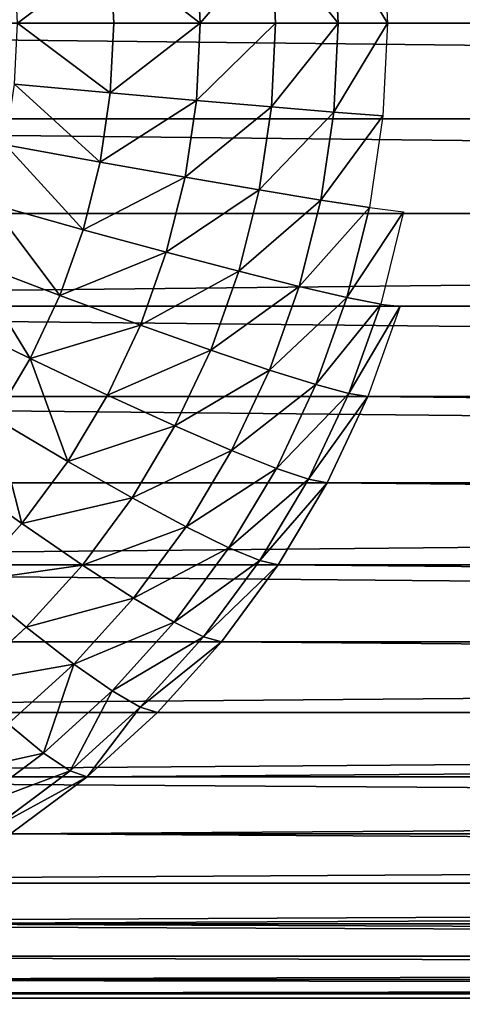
# Model space of a CAD drawing. Extents: x 34 to 1129, y -19 to 489.
# Tile 13 of 237: x 77.55 to 83.44, y 221.65 to 234.78. Entities that reach past the tile are written whole.
import ezdxf

# ---------------------------------------------------------------- set-up
doc = ezdxf.new("R2010")
doc.units = 0
doc.layers.get('0').update_dxf_attribs({"color": 13, "linetype": 'CONTINUOUS'})

# ---------------------------------------------------------------- blocks, each defined once
blk = doc.blocks.new('GROUP_6')
for p, q in [((25.027, 14.185, 7.408), (25.085, 13, 7.408)), ((24.336, 14.116, 6), (24.39, 13, 6)), ((22.435, 13.929, 3.515), (22.481, 13, 3.515)), ((23.467, 14.031, 4.695), (23.517, 13, 4.695)), ((0, 13, 12), (0, 13, 1118)), ((22.481, 13, 3.515), (21.299, 13, 2.48)), ((22.481, 13, 3.515), (22.435, 12.071, 3.515)), ((23.517, 13, 4.695), (22.481, 13, 3.515)), ((23.517, 13, 4.695), (23.467, 11.969, 4.695)), ((24.39, 13, 6), (23.517, 13, 4.695)), ((24.39, 13, 6), (24.336, 11.884, 6)), ((25.085, 13, 7.408), (24.39, 13, 6)), ((25.085, 13, 7.408), (25.027, 11.815, 7.408)), ((25.591, 13, 8.894), (25.085, 13, 7.408)), ((22.435, 12.071, 3.515), (21.26, 12.187, 2.48)), ((22.435, 12.071, 3.515), (22.299, 11.15, 3.515)), ((23.467, 11.969, 4.695), (22.435, 12.071, 3.515)), ((23.467, 11.969, 4.695), (23.315, 10.948, 4.695)), ((24.336, 11.884, 6), (23.467, 11.969, 4.695)), ((24.336, 11.884, 6), (24.172, 10.778, 6)), ((25.027, 11.815, 7.408), (24.336, 11.884, 6)), ((0.063, 11.726, 12), (0.063, 11.726, 1118)), ((25.027, 11.815, 7.408), (24.853, 10.642, 7.408)), ((25.53, 11.766, 8.894), (25.027, 11.815, 7.408)), ((22.299, 11.15, 3.515), (21.14, 11.381, 2.48)), ((22.299, 11.15, 3.515), (22.073, 10.248, 3.515)), ((23.315, 10.948, 4.695), (22.299, 11.15, 3.515)), ((23.315, 10.948, 4.695), (23.064, 9.947, 4.695)), ((24.172, 10.778, 6), (23.315, 10.948, 4.695)), ((24.172, 10.778, 6), (23.9, 9.694, 6)), ((24.853, 10.642, 7.408), (24.172, 10.778, 6)), ((24.853, 10.642, 7.408), (24.565, 9.492, 7.408)), ((25.349, 10.544, 8.894), (24.853, 10.642, 7.408)), ((22.073, 10.248, 3.515), (20.942, 10.591, 2.48)), ((25.349, 10.544, 8.894), (25.048, 9.345, 8.894)), ((0.25, 10.464, 12), (0.25, 10.464, 1118)), ((22.073, 10.248, 3.515), (21.759, 9.372, 3.515)), ((23.064, 9.947, 4.695), (22.073, 10.248, 3.515)), ((23.064, 9.947, 4.695), (22.717, 8.975, 4.695)), ((23.9, 9.694, 6), (23.064, 9.947, 4.695)), ((21.759, 9.372, 3.515), (20.668, 9.824, 2.48)), ((23.9, 9.694, 6), (23.523, 8.641, 6)), ((24.565, 9.492, 7.408), (23.9, 9.694, 6)), ((24.565, 9.492, 7.408), (24.166, 8.375, 7.408)), ((25.048, 9.345, 8.894), (24.565, 9.492, 7.408)), ((21.759, 9.372, 3.515), (21.362, 8.531, 3.515)), ((22.717, 8.975, 4.695), (21.759, 9.372, 3.515)), ((25.048, 9.345, 8.894), (24.632, 8.182, 8.894)), ((25.342, 9.256, 10.434), (25.048, 9.345, 8.894)), ((0.56, 9.226, 12), (0.56, 9.226, 1118)), ((25.342, 9.256, 10.434), (24.915, 8.064, 10.434)), ((21.362, 8.531, 3.515), (20.319, 9.088, 2.48)), ((22.717, 8.975, 4.695), (22.275, 8.042, 4.695)), ((23.523, 8.641, 6), (22.717, 8.975, 4.695)), ((23.523, 8.641, 6), (23.045, 7.631, 6)), ((24.166, 8.375, 7.408), (23.523, 8.641, 6)), ((21.362, 8.531, 3.515), (20.883, 7.733, 3.515)), ((22.275, 8.042, 4.695), (21.362, 8.531, 3.515)), ((24.166, 8.375, 7.408), (23.658, 7.303, 7.408)), ((24.632, 8.182, 8.894), (24.166, 8.375, 7.408)), ((24.632, 8.182, 8.894), (24.104, 7.065, 8.894)), ((24.915, 8.064, 10.434), (24.632, 8.182, 8.894)), ((0.99, 8.025, 12), (0.99, 8.025, 1118)), ((22.275, 8.042, 4.695), (21.745, 7.157, 4.695)), ((23.045, 7.631, 6), (22.275, 8.042, 4.695)), ((24.915, 8.064, 10.434), (24.374, 6.92, 10.434)), ((25.01, 8.025, 12), (24.465, 6.872, 12)), ((25.01, 8.025, 12), (24.915, 8.064, 10.434)), ((21.745, 7.157, 4.695), (20.883, 7.733, 3.515)), ((23.045, 7.631, 6), (22.471, 6.672, 6)), ((23.658, 7.303, 7.408), (23.045, 7.631, 6)), ((23.658, 7.303, 7.408), (23.049, 6.286, 7.408)), ((24.104, 7.065, 8.894), (23.658, 7.303, 7.408)), ((21.745, 7.157, 4.695), (21.13, 6.328, 4.695)), ((22.471, 6.672, 6), (21.745, 7.157, 4.695)), ((21.13, 6.328, 4.695), (20.329, 6.985, 3.515)), ((24.104, 7.065, 8.894), (23.469, 6.005, 8.894)), ((24.374, 6.92, 10.434), (24.104, 7.065, 8.894)), ((1.535, 6.872, 12), (1.535, 6.872, 1118)), ((24.374, 6.92, 10.434), (23.724, 5.835, 10.434)), ((24.465, 6.872, 12), (23.809, 5.778, 12)), ((24.465, 6.872, 12), (24.374, 6.92, 10.434)), ((24.465, 6.872, 12), (24.465, 6.872, 1118)), ((22.471, 6.672, 6), (21.805, 5.774, 6)), ((23.049, 6.286, 7.408), (22.471, 6.672, 6)), ((21.13, 6.328, 4.695), (20.437, 5.563, 4.695)), ((21.805, 5.774, 6), (21.13, 6.328, 4.695)), ((23.049, 6.286, 7.408), (22.342, 5.333, 7.408)), ((23.469, 6.005, 8.894), (23.049, 6.286, 7.408)), ((23.469, 6.005, 8.894), (22.733, 5.013, 8.894)), ((23.724, 5.835, 10.434), (23.469, 6.005, 8.894)), ((2.191, 5.778, 12), (2.191, 5.778, 1118)), ((23.724, 5.835, 10.434), (22.97, 4.818, 10.434)), ((23.809, 5.778, 12), (23.049, 4.753, 12)), ((23.809, 5.778, 12), (23.724, 5.835, 10.434)), ((23.809, 5.778, 12), (23.809, 5.778, 1118)), ((21.805, 5.774, 6), (21.054, 4.946, 6)), ((22.342, 5.333, 7.408), (21.805, 5.774, 6)), ((21.054, 4.946, 6), (20.437, 5.563, 4.695)), ((22.342, 5.333, 7.408), (21.546, 4.454, 7.408)), ((22.733, 5.013, 8.894), (22.342, 5.333, 7.408)), ((22.733, 5.013, 8.894), (21.903, 4.097, 8.894)), ((22.97, 4.818, 10.434), (22.733, 5.013, 8.894)), ((21.054, 4.946, 6), (20.226, 4.195, 6)), ((21.546, 4.454, 7.408), (21.054, 4.946, 6)), ((2.951, 4.753, 12), (2.951, 4.753, 1118)), ((22.97, 4.818, 10.434), (22.12, 3.88, 10.434)), ((23.049, 4.753, 12), (22.192, 3.808, 12)), ((23.049, 4.753, 12), (22.97, 4.818, 10.434)), ((23.049, 4.753, 12), (23.049, 4.753, 1118)), ((21.546, 4.454, 7.408), (20.667, 3.658, 7.408)), ((21.903, 4.097, 8.894), (21.546, 4.454, 7.408)), ((21.903, 4.097, 8.894), (20.987, 3.267, 8.894)), ((22.12, 3.88, 10.434), (21.903, 4.097, 8.894)), ((3.808, 3.808, 12), (3.808, 3.808, 1118)), ((22.12, 3.88, 10.434), (21.182, 3.03, 10.434)), ((22.192, 3.808, 12), (21.247, 2.951, 12)), ((22.192, 3.808, 12), (22.12, 3.88, 10.434)), ((22.192, 3.808, 12), (22.192, 3.808, 1118)), ((20.987, 3.267, 8.894), (20.667, 3.658, 7.408)), ((20.987, 3.267, 8.894), (19.995, 2.531, 8.894)), ((21.182, 3.03, 10.434), (20.987, 3.267, 8.894)), ((21.182, 3.03, 10.434), (20.165, 2.276, 10.434)), ((21.247, 2.951, 12), (21.182, 3.03, 10.434)), ((4.753, 2.951, 12), (4.753, 2.951, 1118)), ((21.247, 2.951, 12), (20.222, 2.191, 12)), ((21.247, 2.951, 12), (21.247, 2.951, 1118)), ((5.778, 2.191, 12), (5.778, 2.191, 1118)), ((20.222, 2.191, 12), (20.222, 2.191, 1118)), ((6.872, 1.535, 12), (6.872, 1.535, 1118)), ((19.128, 1.535, 12), (19.128, 1.535, 1118)), ((8.025, 0.99, 12), (8.025, 0.99, 1118)), ((17.975, 0.99, 12), (17.975, 0.99, 1118)), ((9.226, 0.56, 12), (9.226, 0.56, 1118)), ((16.774, 0.56, 12), (16.774, 0.56, 1118)), ((10.464, 0.25, 12), (10.464, 0.25, 1118)), ((15.536, 0.25, 12), (15.536, 0.25, 1118)), ((11.726, 0.063, 12), (11.726, 0.063, 1118)), ((13, 0, 12), (13, 0, 1118)), ((14.274, 0.063, 12), (14.274, 0.063, 1118))]:
    blk.add_line(p, q)
mesh = blk.add_polyface()
corners = [(0, 13, 1118), (0.063, 14.274, 12), (0, 13, 12), (0.063, 14.274, 1118)]
mesh.append_faces([[corners[k] for k in face] for face in [(0, 1, 2), (1, 0, 3)]], dxfattribs={"vtx0": -1})
mesh = blk.add_polyface()
corners = [(24.336, 14.116, 6), (25.085, 13, 7.408), (24.39, 13, 6), (25.027, 14.185, 7.408)]
mesh.append_faces([[corners[k] for k in face] for face in [(0, 1, 2), (1, 0, 3)]], dxfattribs={"vtx0": -1})
mesh = blk.add_polyface()
corners = [(25.027, 14.185, 7.408), (25.591, 13, 8.894), (25.085, 13, 7.408), (25.53, 14.234, 8.894)]
mesh.append_faces([[corners[k] for k in face] for face in [(0, 1, 2), (1, 0, 3)]], dxfattribs={"vtx0": -1})
mesh = blk.add_polyface()
corners = [(23.517, 13, 4.695), (24.336, 14.116, 6), (24.39, 13, 6), (23.467, 14.031, 4.695)]
mesh.append_faces([[corners[k] for k in face] for face in [(0, 1, 2), (1, 0, 3)]], dxfattribs={"vtx0": -1})
mesh = blk.add_polyface()
corners = [(22.435, 13.929, 3.515), (21.299, 13, 2.48), (21.26, 13.813, 2.48), (22.481, 13, 3.515)]
mesh.append_faces([[corners[k] for k in face] for face in [(0, 1, 2), (1, 0, 3)]], dxfattribs={"vtx0": -1})
mesh = blk.add_polyface()
corners = [(22.435, 13.929, 3.515), (23.517, 13, 4.695), (22.481, 13, 3.515), (23.467, 14.031, 4.695)]
mesh.append_faces([[corners[k] for k in face] for face in [(0, 1, 2), (1, 0, 3)]], dxfattribs={"vtx0": -1})
mesh = blk.add_polyface()
corners = [(0.063, 11.726, 1118), (0, 13, 12), (0.063, 11.726, 12), (0, 13, 1118)]
mesh.append_faces([[corners[k] for k in face] for face in [(0, 1, 2), (1, 0, 3)]], dxfattribs={"vtx0": -1})
mesh = blk.add_polyface()
corners = [(21.299, 13, 2.48), (22.435, 12.071, 3.515), (21.26, 12.187, 2.48), (22.481, 13, 3.515)]
mesh.append_faces([[corners[k] for k in face] for face in [(0, 1, 2), (1, 0, 3)]], dxfattribs={"vtx0": -1})
mesh = blk.add_polyface()
corners = [(22.435, 12.071, 3.515), (23.517, 13, 4.695), (23.467, 11.969, 4.695), (22.481, 13, 3.515)]
mesh.append_faces([[corners[k] for k in face] for face in [(0, 1, 2), (1, 0, 3)]], dxfattribs={"vtx0": -1})
mesh = blk.add_polyface()
corners = [(23.467, 11.969, 4.695), (24.39, 13, 6), (24.336, 11.884, 6), (23.517, 13, 4.695)]
mesh.append_faces([[corners[k] for k in face] for face in [(0, 1, 2), (1, 0, 3)]], dxfattribs={"vtx0": -1})
mesh = blk.add_polyface()
corners = [(24.336, 11.884, 6), (25.085, 13, 7.408), (25.027, 11.815, 7.408), (24.39, 13, 6)]
mesh.append_faces([[corners[k] for k in face] for face in [(0, 1, 2), (1, 0, 3)]], dxfattribs={"vtx0": -1})
mesh = blk.add_polyface()
corners = [(25.027, 11.815, 7.408), (25.591, 13, 8.894), (25.53, 11.766, 8.894), (25.085, 13, 7.408)]
mesh.append_faces([[corners[k] for k in face] for face in [(0, 1, 2), (1, 0, 3)]], dxfattribs={"vtx0": -1})
mesh = blk.add_polyface()
corners = [(21.26, 12.187, 2.48), (22.299, 11.15, 3.515), (21.14, 11.381, 2.48), (22.435, 12.071, 3.515)]
mesh.append_faces([[corners[k] for k in face] for face in [(0, 1, 2), (1, 0, 3)]], dxfattribs={"vtx0": -1})
mesh = blk.add_polyface()
corners = [(22.299, 11.15, 3.515), (23.467, 11.969, 4.695), (23.315, 10.948, 4.695), (22.435, 12.071, 3.515)]
mesh.append_faces([[corners[k] for k in face] for face in [(0, 1, 2), (1, 0, 3)]], dxfattribs={"vtx0": -1})
mesh = blk.add_polyface()
corners = [(23.315, 10.948, 4.695), (24.336, 11.884, 6), (24.172, 10.778, 6), (23.467, 11.969, 4.695)]
mesh.append_faces([[corners[k] for k in face] for face in [(0, 1, 2), (1, 0, 3)]], dxfattribs={"vtx0": -1})
mesh = blk.add_polyface()
corners = [(24.172, 10.778, 6), (25.027, 11.815, 7.408), (24.853, 10.642, 7.408), (24.336, 11.884, 6)]
mesh.append_faces([[corners[k] for k in face] for face in [(0, 1, 2), (1, 0, 3)]], dxfattribs={"vtx0": -1})
mesh = blk.add_polyface()
corners = [(0.25, 10.464, 1118), (0.063, 11.726, 12), (0.25, 10.464, 12), (0.063, 11.726, 1118)]
mesh.append_faces([[corners[k] for k in face] for face in [(0, 1, 2), (1, 0, 3)]], dxfattribs={"vtx0": -1})
mesh = blk.add_polyface()
corners = [(24.853, 10.642, 7.408), (25.53, 11.766, 8.894), (25.349, 10.544, 8.894), (25.027, 11.815, 7.408)]
mesh.append_faces([[corners[k] for k in face] for face in [(0, 1, 2), (1, 0, 3)]], dxfattribs={"vtx0": -1})
mesh = blk.add_polyface()
corners = [(21.14, 11.381, 2.48), (22.073, 10.248, 3.515), (20.942, 10.591, 2.48), (22.299, 11.15, 3.515)]
mesh.append_faces([[corners[k] for k in face] for face in [(0, 1, 2), (1, 0, 3)]], dxfattribs={"vtx0": -1})
mesh = blk.add_polyface()
corners = [(22.073, 10.248, 3.515), (23.315, 10.948, 4.695), (23.064, 9.947, 4.695), (22.299, 11.15, 3.515)]
mesh.append_faces([[corners[k] for k in face] for face in [(0, 1, 2), (1, 0, 3)]], dxfattribs={"vtx0": -1})
mesh = blk.add_polyface()
corners = [(23.064, 9.947, 4.695), (24.172, 10.778, 6), (23.9, 9.694, 6), (23.315, 10.948, 4.695)]
mesh.append_faces([[corners[k] for k in face] for face in [(0, 1, 2), (1, 0, 3)]], dxfattribs={"vtx0": -1})
mesh = blk.add_polyface()
corners = [(23.9, 9.694, 6), (24.853, 10.642, 7.408), (24.565, 9.492, 7.408), (24.172, 10.778, 6)]
mesh.append_faces([[corners[k] for k in face] for face in [(0, 1, 2), (1, 0, 3)]], dxfattribs={"vtx0": -1})
mesh = blk.add_polyface()
corners = [(24.565, 9.492, 7.408), (25.349, 10.544, 8.894), (25.048, 9.345, 8.894), (24.853, 10.642, 7.408)]
mesh.append_faces([[corners[k] for k in face] for face in [(0, 1, 2), (1, 0, 3)]], dxfattribs={"vtx0": -1})
mesh = blk.add_polyface()
corners = [(20.942, 10.591, 2.48), (21.759, 9.372, 3.515), (20.668, 9.824, 2.48), (22.073, 10.248, 3.515)]
mesh.append_faces([[corners[k] for k in face] for face in [(0, 1, 2), (1, 0, 3)]], dxfattribs={"vtx0": -1})
mesh = blk.add_polyface()
corners = [(25.048, 9.345, 8.894), (25.649, 10.484, 10.434), (25.342, 9.256, 10.434), (25.349, 10.544, 8.894)]
mesh.append_faces([[corners[k] for k in face] for face in [(0, 1, 2), (1, 0, 3)]], dxfattribs={"vtx0": -1})
mesh = blk.add_polyface()
corners = [(0.25, 10.464, 1118), (0.56, 9.226, 12), (0.56, 9.226, 1118), (0.25, 10.464, 12)]
mesh.append_faces([[corners[k] for k in face] for face in [(0, 1, 2), (1, 0, 3)]], dxfattribs={"vtx0": -1})
mesh = blk.add_polyface()
corners = [(21.759, 9.372, 3.515), (23.064, 9.947, 4.695), (22.717, 8.975, 4.695), (22.073, 10.248, 3.515)]
mesh.append_faces([[corners[k] for k in face] for face in [(0, 1, 2), (1, 0, 3)]], dxfattribs={"vtx0": -1})
mesh = blk.add_polyface()
corners = [(22.717, 8.975, 4.695), (23.9, 9.694, 6), (23.523, 8.641, 6), (23.064, 9.947, 4.695)]
mesh.append_faces([[corners[k] for k in face] for face in [(0, 1, 2), (1, 0, 3)]], dxfattribs={"vtx0": -1})
mesh = blk.add_polyface()
corners = [(20.668, 9.824, 2.48), (21.362, 8.531, 3.515), (20.319, 9.088, 2.48), (21.759, 9.372, 3.515)]
mesh.append_faces([[corners[k] for k in face] for face in [(0, 1, 2), (1, 0, 3)]], dxfattribs={"vtx0": -1})
mesh = blk.add_polyface()
corners = [(23.523, 8.641, 6), (24.565, 9.492, 7.408), (24.166, 8.375, 7.408), (23.9, 9.694, 6)]
mesh.append_faces([[corners[k] for k in face] for face in [(0, 1, 2), (1, 0, 3)]], dxfattribs={"vtx0": -1})
mesh = blk.add_polyface()
corners = [(24.166, 8.375, 7.408), (25.048, 9.345, 8.894), (24.632, 8.182, 8.894), (24.565, 9.492, 7.408)]
mesh.append_faces([[corners[k] for k in face] for face in [(0, 1, 2), (1, 0, 3)]], dxfattribs={"vtx0": -1})
mesh = blk.add_polyface()
corners = [(21.362, 8.531, 3.515), (22.717, 8.975, 4.695), (22.275, 8.042, 4.695), (21.759, 9.372, 3.515)]
mesh.append_faces([[corners[k] for k in face] for face in [(0, 1, 2), (1, 0, 3)]], dxfattribs={"vtx0": -1})
mesh = blk.add_polyface()
corners = [(24.632, 8.182, 8.894), (25.342, 9.256, 10.434), (24.915, 8.064, 10.434), (25.048, 9.345, 8.894)]
mesh.append_faces([[corners[k] for k in face] for face in [(0, 1, 2), (1, 0, 3)]], dxfattribs={"vtx0": -1})
mesh = blk.add_polyface()
corners = [(0.99, 8.025, 1118), (0.56, 9.226, 12), (0.99, 8.025, 12), (0.56, 9.226, 1118)]
mesh.append_faces([[corners[k] for k in face] for face in [(0, 1, 2), (1, 0, 3)]], dxfattribs={"vtx0": -1})
mesh = blk.add_polyface()
corners = [(24.915, 8.064, 10.434), (25.44, 9.226, 12), (25.01, 8.025, 12), (25.342, 9.256, 10.434)]
mesh.append_faces([[corners[k] for k in face] for face in [(0, 1, 2), (1, 0, 3)]], dxfattribs={"vtx0": -1})
mesh = blk.add_polyface()
corners = [(20.319, 9.088, 2.48), (20.883, 7.733, 3.515), (19.901, 8.389, 2.48), (21.362, 8.531, 3.515)]
mesh.append_faces([[corners[k] for k in face] for face in [(0, 1, 2), (1, 0, 3)]], dxfattribs={"vtx0": -1})
mesh = blk.add_polyface()
corners = [(22.275, 8.042, 4.695), (23.523, 8.641, 6), (23.045, 7.631, 6), (22.717, 8.975, 4.695)]
mesh.append_faces([[corners[k] for k in face] for face in [(0, 1, 2), (1, 0, 3)]], dxfattribs={"vtx0": -1})
mesh = blk.add_polyface()
corners = [(23.045, 7.631, 6), (24.166, 8.375, 7.408), (23.658, 7.303, 7.408), (23.523, 8.641, 6)]
mesh.append_faces([[corners[k] for k in face] for face in [(0, 1, 2), (1, 0, 3)]], dxfattribs={"vtx0": -1})
mesh = blk.add_polyface()
corners = [(21.362, 8.531, 3.515), (21.745, 7.157, 4.695), (20.883, 7.733, 3.515), (22.275, 8.042, 4.695)]
mesh.append_faces([[corners[k] for k in face] for face in [(0, 1, 2), (1, 0, 3)]], dxfattribs={"vtx0": -1})
mesh = blk.add_polyface()
corners = [(23.658, 7.303, 7.408), (24.632, 8.182, 8.894), (24.104, 7.065, 8.894), (24.166, 8.375, 7.408)]
mesh.append_faces([[corners[k] for k in face] for face in [(0, 1, 2), (1, 0, 3)]], dxfattribs={"vtx0": -1})
mesh = blk.add_polyface()
corners = [(24.104, 7.065, 8.894), (24.915, 8.064, 10.434), (24.374, 6.92, 10.434), (24.632, 8.182, 8.894)]
mesh.append_faces([[corners[k] for k in face] for face in [(0, 1, 2), (1, 0, 3)]], dxfattribs={"vtx0": -1})
mesh = blk.add_polyface()
corners = [(1.535, 6.872, 1118), (0.99, 8.025, 12), (1.535, 6.872, 12), (0.99, 8.025, 1118)]
mesh.append_faces([[corners[k] for k in face] for face in [(0, 1, 2), (1, 0, 3)]], dxfattribs={"vtx0": -1})
mesh = blk.add_polyface()
corners = [(21.745, 7.157, 4.695), (23.045, 7.631, 6), (22.471, 6.672, 6), (22.275, 8.042, 4.695)]
mesh.append_faces([[corners[k] for k in face] for face in [(0, 1, 2), (1, 0, 3)]], dxfattribs={"vtx0": -1})
mesh = blk.add_polyface()
corners = [(24.374, 6.92, 10.434), (25.01, 8.025, 12), (24.465, 6.872, 12), (24.915, 8.064, 10.434)]
mesh.append_faces([[corners[k] for k in face] for face in [(0, 1, 2), (1, 0, 3)]], dxfattribs={"vtx0": -1})
mesh = blk.add_polyface()
corners = [(25.01, 8.025, 12), (24.465, 6.872, 1118), (24.465, 6.872, 12), (25.01, 8.025, 1118)]
mesh.append_faces([[corners[k] for k in face] for face in [(0, 1, 2), (1, 0, 3)]], dxfattribs={"vtx0": -1})
mesh = blk.add_polyface()
corners = [(20.883, 7.733, 3.515), (21.13, 6.328, 4.695), (20.329, 6.985, 3.515), (21.745, 7.157, 4.695)]
mesh.append_faces([[corners[k] for k in face] for face in [(0, 1, 2), (1, 0, 3)]], dxfattribs={"vtx0": -1})
mesh = blk.add_polyface()
corners = [(22.471, 6.672, 6), (23.658, 7.303, 7.408), (23.049, 6.286, 7.408), (23.045, 7.631, 6)]
mesh.append_faces([[corners[k] for k in face] for face in [(0, 1, 2), (1, 0, 3)]], dxfattribs={"vtx0": -1})
mesh = blk.add_polyface()
corners = [(23.049, 6.286, 7.408), (24.104, 7.065, 8.894), (23.469, 6.005, 8.894), (23.658, 7.303, 7.408)]
mesh.append_faces([[corners[k] for k in face] for face in [(0, 1, 2), (1, 0, 3)]], dxfattribs={"vtx0": -1})
mesh = blk.add_polyface()
corners = [(21.13, 6.328, 4.695), (22.471, 6.672, 6), (21.805, 5.774, 6), (21.745, 7.157, 4.695)]
mesh.append_faces([[corners[k] for k in face] for face in [(0, 1, 2), (1, 0, 3)]], dxfattribs={"vtx0": -1})
mesh = blk.add_polyface()
corners = [(20.329, 6.985, 3.515), (20.437, 5.563, 4.695), (19.704, 6.296, 3.515), (21.13, 6.328, 4.695)]
mesh.append_faces([[corners[k] for k in face] for face in [(0, 1, 2), (1, 0, 3)]], dxfattribs={"vtx0": -1})
mesh = blk.add_polyface()
corners = [(23.469, 6.005, 8.894), (24.374, 6.92, 10.434), (23.724, 5.835, 10.434), (24.104, 7.065, 8.894)]
mesh.append_faces([[corners[k] for k in face] for face in [(0, 1, 2), (1, 0, 3)]], dxfattribs={"vtx0": -1})
mesh = blk.add_polyface()
corners = [(1.535, 6.872, 1118), (2.191, 5.778, 12), (2.191, 5.778, 1118), (1.535, 6.872, 12)]
mesh.append_faces([[corners[k] for k in face] for face in [(0, 1, 2), (1, 0, 3)]], dxfattribs={"vtx0": -1})
mesh = blk.add_polyface()
corners = [(23.724, 5.835, 10.434), (24.465, 6.872, 12), (23.809, 5.778, 12), (24.374, 6.92, 10.434)]
mesh.append_faces([[corners[k] for k in face] for face in [(0, 1, 2), (1, 0, 3)]], dxfattribs={"vtx0": -1})
mesh = blk.add_polyface()
corners = [(24.465, 6.872, 12), (23.809, 5.778, 1118), (23.809, 5.778, 12), (24.465, 6.872, 1118)]
mesh.append_faces([[corners[k] for k in face] for face in [(0, 1, 2), (1, 0, 3)]], dxfattribs={"vtx0": -1})
mesh = blk.add_polyface()
corners = [(21.805, 5.774, 6), (23.049, 6.286, 7.408), (22.342, 5.333, 7.408), (22.471, 6.672, 6)]
mesh.append_faces([[corners[k] for k in face] for face in [(0, 1, 2), (1, 0, 3)]], dxfattribs={"vtx0": -1})
mesh = blk.add_polyface()
corners = [(20.437, 5.563, 4.695), (21.805, 5.774, 6), (21.054, 4.946, 6), (21.13, 6.328, 4.695)]
mesh.append_faces([[corners[k] for k in face] for face in [(0, 1, 2), (1, 0, 3)]], dxfattribs={"vtx0": -1})
mesh = blk.add_polyface()
corners = [(22.342, 5.333, 7.408), (23.469, 6.005, 8.894), (22.733, 5.013, 8.894), (23.049, 6.286, 7.408)]
mesh.append_faces([[corners[k] for k in face] for face in [(0, 1, 2), (1, 0, 3)]], dxfattribs={"vtx0": -1})
mesh = blk.add_polyface()
corners = [(22.733, 5.013, 8.894), (23.724, 5.835, 10.434), (22.97, 4.818, 10.434), (23.469, 6.005, 8.894)]
mesh.append_faces([[corners[k] for k in face] for face in [(0, 1, 2), (1, 0, 3)]], dxfattribs={"vtx0": -1})
mesh = blk.add_polyface()
corners = [(2.951, 4.753, 1118), (2.191, 5.778, 12), (2.951, 4.753, 12), (2.191, 5.778, 1118)]
mesh.append_faces([[corners[k] for k in face] for face in [(0, 1, 2), (1, 0, 3)]], dxfattribs={"vtx0": -1})
mesh = blk.add_polyface()
corners = [(22.97, 4.818, 10.434), (23.809, 5.778, 12), (23.049, 4.753, 12), (23.724, 5.835, 10.434)]
mesh.append_faces([[corners[k] for k in face] for face in [(0, 1, 2), (1, 0, 3)]], dxfattribs={"vtx0": -1})
mesh = blk.add_polyface()
corners = [(23.809, 5.778, 12), (23.049, 4.753, 1118), (23.049, 4.753, 12), (23.809, 5.778, 1118)]
mesh.append_faces([[corners[k] for k in face] for face in [(0, 1, 2), (1, 0, 3)]], dxfattribs={"vtx0": -1})
mesh = blk.add_polyface()
corners = [(21.054, 4.946, 6), (22.342, 5.333, 7.408), (21.546, 4.454, 7.408), (21.805, 5.774, 6)]
mesh.append_faces([[corners[k] for k in face] for face in [(0, 1, 2), (1, 0, 3)]], dxfattribs={"vtx0": -1})
mesh = blk.add_polyface()
corners = [(20.437, 5.563, 4.695), (20.226, 4.195, 6), (19.672, 4.87, 4.695), (21.054, 4.946, 6)]
mesh.append_faces([[corners[k] for k in face] for face in [(0, 1, 2), (1, 0, 3)]], dxfattribs={"vtx0": -1})
mesh = blk.add_polyface()
corners = [(21.546, 4.454, 7.408), (22.733, 5.013, 8.894), (21.903, 4.097, 8.894), (22.342, 5.333, 7.408)]
mesh.append_faces([[corners[k] for k in face] for face in [(0, 1, 2), (1, 0, 3)]], dxfattribs={"vtx0": -1})
mesh = blk.add_polyface()
corners = [(21.903, 4.097, 8.894), (22.97, 4.818, 10.434), (22.12, 3.88, 10.434), (22.733, 5.013, 8.894)]
mesh.append_faces([[corners[k] for k in face] for face in [(0, 1, 2), (1, 0, 3)]], dxfattribs={"vtx0": -1})
mesh = blk.add_polyface()
corners = [(21.546, 4.454, 7.408), (20.226, 4.195, 6), (21.054, 4.946, 6), (20.667, 3.658, 7.408)]
mesh.append_faces([[corners[k] for k in face] for face in [(0, 1, 2), (1, 0, 3)]], dxfattribs={"vtx0": -1})
mesh = blk.add_polyface()
corners = [(2.951, 4.753, 1118), (3.808, 3.808, 12), (3.808, 3.808, 1118), (2.951, 4.753, 12)]
mesh.append_faces([[corners[k] for k in face] for face in [(0, 1, 2), (1, 0, 3)]], dxfattribs={"vtx0": -1})
mesh = blk.add_polyface()
corners = [(22.12, 3.88, 10.434), (23.049, 4.753, 12), (22.192, 3.808, 12), (22.97, 4.818, 10.434)]
mesh.append_faces([[corners[k] for k in face] for face in [(0, 1, 2), (1, 0, 3)]], dxfattribs={"vtx0": -1})
mesh = blk.add_polyface()
corners = [(23.049, 4.753, 12), (22.192, 3.808, 1118), (22.192, 3.808, 12), (23.049, 4.753, 1118)]
mesh.append_faces([[corners[k] for k in face] for face in [(0, 1, 2), (1, 0, 3)]], dxfattribs={"vtx0": -1})
mesh = blk.add_polyface()
corners = [(21.546, 4.454, 7.408), (20.987, 3.267, 8.894), (20.667, 3.658, 7.408), (21.903, 4.097, 8.894)]
mesh.append_faces([[corners[k] for k in face] for face in [(0, 1, 2), (1, 0, 3)]], dxfattribs={"vtx0": -1})
mesh = blk.add_polyface()
corners = [(21.903, 4.097, 8.894), (21.182, 3.03, 10.434), (20.987, 3.267, 8.894), (22.12, 3.88, 10.434)]
mesh.append_faces([[corners[k] for k in face] for face in [(0, 1, 2), (1, 0, 3)]], dxfattribs={"vtx0": -1})
mesh = blk.add_polyface()
corners = [(4.753, 2.951, 12), (3.808, 3.808, 1118), (3.808, 3.808, 12), (4.753, 2.951, 1118)]
mesh.append_faces([[corners[k] for k in face] for face in [(0, 1, 2), (1, 0, 3)]], dxfattribs={"vtx0": -1})
mesh = blk.add_polyface()
corners = [(22.12, 3.88, 10.434), (21.247, 2.951, 12), (21.182, 3.03, 10.434), (22.192, 3.808, 12)]
mesh.append_faces([[corners[k] for k in face] for face in [(0, 1, 2), (1, 0, 3)]], dxfattribs={"vtx0": -1})
mesh = blk.add_polyface()
corners = [(22.192, 3.808, 1118), (21.247, 2.951, 12), (22.192, 3.808, 12), (21.247, 2.951, 1118)]
mesh.append_faces([[corners[k] for k in face] for face in [(0, 1, 2), (1, 0, 3)]], dxfattribs={"vtx0": -1})
mesh = blk.add_polyface()
corners = [(20.987, 3.267, 8.894), (19.714, 2.951, 7.408), (20.667, 3.658, 7.408), (19.995, 2.531, 8.894)]
mesh.append_faces([[corners[k] for k in face] for face in [(0, 1, 2), (1, 0, 3)]], dxfattribs={"vtx0": -1})
mesh = blk.add_polyface()
corners = [(21.182, 3.03, 10.434), (19.995, 2.531, 8.894), (20.987, 3.267, 8.894), (20.165, 2.276, 10.434)]
mesh.append_faces([[corners[k] for k in face] for face in [(0, 1, 2), (1, 0, 3)]], dxfattribs={"vtx0": -1})
mesh = blk.add_polyface()
corners = [(21.247, 2.951, 12), (20.165, 2.276, 10.434), (21.182, 3.03, 10.434), (20.222, 2.191, 12)]
mesh.append_faces([[corners[k] for k in face] for face in [(0, 1, 2), (1, 0, 3)]], dxfattribs={"vtx0": -1})
mesh = blk.add_polyface()
corners = [(5.778, 2.191, 1118), (4.753, 2.951, 12), (5.778, 2.191, 12), (4.753, 2.951, 1118)]
mesh.append_faces([[corners[k] for k in face] for face in [(0, 1, 2), (1, 0, 3)]], dxfattribs={"vtx0": -1})
mesh = blk.add_polyface()
corners = [(21.247, 2.951, 1118), (20.222, 2.191, 12), (21.247, 2.951, 12), (20.222, 2.191, 1118)]
mesh.append_faces([[corners[k] for k in face] for face in [(0, 1, 2), (1, 0, 3)]], dxfattribs={"vtx0": -1})
mesh = blk.add_polyface()
corners = [(6.872, 1.535, 12), (5.778, 2.191, 1118), (5.778, 2.191, 12), (6.872, 1.535, 1118)]
mesh.append_faces([[corners[k] for k in face] for face in [(0, 1, 2), (1, 0, 3)]], dxfattribs={"vtx0": -1})
mesh = blk.add_polyface()
corners = [(20.222, 2.191, 12), (19.128, 1.535, 1118), (19.128, 1.535, 12), (20.222, 2.191, 1118)]
mesh.append_faces([[corners[k] for k in face] for face in [(0, 1, 2), (1, 0, 3)]], dxfattribs={"vtx0": -1})
mesh = blk.add_polyface()
corners = [(8.025, 0.99, 12), (6.872, 1.535, 1118), (6.872, 1.535, 12), (8.025, 0.99, 1118)]
mesh.append_faces([[corners[k] for k in face] for face in [(0, 1, 2), (1, 0, 3)]], dxfattribs={"vtx0": -1})
mesh = blk.add_polyface()
corners = [(19.128, 1.535, 1118), (17.975, 0.99, 12), (19.128, 1.535, 12), (17.975, 0.99, 1118)]
mesh.append_faces([[corners[k] for k in face] for face in [(0, 1, 2), (1, 0, 3)]], dxfattribs={"vtx0": -1})
mesh = blk.add_polyface()
corners = [(9.226, 0.56, 1118), (8.025, 0.99, 12), (9.226, 0.56, 12), (8.025, 0.99, 1118)]
mesh.append_faces([[corners[k] for k in face] for face in [(0, 1, 2), (1, 0, 3)]], dxfattribs={"vtx0": -1})
mesh = blk.add_polyface()
corners = [(17.975, 0.99, 12), (16.774, 0.56, 1118), (16.774, 0.56, 12), (17.975, 0.99, 1118)]
mesh.append_faces([[corners[k] for k in face] for face in [(0, 1, 2), (1, 0, 3)]], dxfattribs={"vtx0": -1})
mesh = blk.add_polyface()
corners = [(10.464, 0.25, 1118), (9.226, 0.56, 12), (10.464, 0.25, 12), (9.226, 0.56, 1118)]
mesh.append_faces([[corners[k] for k in face] for face in [(0, 1, 2), (1, 0, 3)]], dxfattribs={"vtx0": -1})
mesh = blk.add_polyface()
corners = [(16.774, 0.56, 1118), (15.536, 0.25, 12), (16.774, 0.56, 12), (15.536, 0.25, 1118)]
mesh.append_faces([[corners[k] for k in face] for face in [(0, 1, 2), (1, 0, 3)]], dxfattribs={"vtx0": -1})
mesh = blk.add_polyface()
corners = [(11.726, 0.063, 1118), (10.464, 0.25, 12), (11.726, 0.063, 12), (10.464, 0.25, 1118)]
mesh.append_faces([[corners[k] for k in face] for face in [(0, 1, 2), (1, 0, 3)]], dxfattribs={"vtx0": -1})
mesh = blk.add_polyface()
corners = [(15.536, 0.25, 1118), (14.274, 0.063, 12), (15.536, 0.25, 12), (14.274, 0.063, 1118)]
mesh.append_faces([[corners[k] for k in face] for face in [(0, 1, 2), (1, 0, 3)]], dxfattribs={"vtx0": -1})
mesh = blk.add_polyface()
corners = [(13, 0, 1118), (11.726, 0.063, 12), (13, 0, 12), (11.726, 0.063, 1118)]
mesh.append_faces([[corners[k] for k in face] for face in [(0, 1, 2), (1, 0, 3)]], dxfattribs={"vtx0": -1})
mesh = blk.add_polyface()
corners = [(14.274, 0.063, 12), (13, 0, 1118), (13, 0, 12), (14.274, 0.063, 1118)]
mesh.append_faces([[corners[k] for k in face] for face in [(0, 1, 2), (1, 0, 3)]], dxfattribs={"vtx0": -1})
blk = doc.blocks.new('COMPONENT_1')
blk.add_blockref('GROUP_6', (0, 0))
blk = doc.blocks.new('GROUP_14')
for centre in [(249.969, 249.969, 5), (249.969, 249.969)]:
    blk.add_circle(centre, 250)
blk = doc.blocks.new('GROUP_17')
for p in [(0, 0), (0, 0, 325)]:
    blk.add_blockref('GROUP_14', p)
blk = doc.blocks.new('GROUP_26')
mesh = blk.add_polyface()
corners = [(154.824, 144.823, 120), (-33.783, -37.077, -28.302), (-36.515, -34.156, -28.302), (157.556, 141.901, 120)]
mesh.append_faces([[corners[k] for k in face] for face in [(0, 1, 2), (1, 0, 3)]], dxfattribs={"vtx0": -1})
mesh = blk.add_polyface()
corners = [(-33.783, -37.077, -24.302), (154.824, 144.823, 124), (-36.515, -34.156, -24.302), (157.556, 141.901, 124)]
mesh.append_faces([[corners[k] for k in face] for face in [(0, 1, 2), (1, 0, 3)]], dxfattribs={"vtx0": -1})
mesh = blk.add_polyface()
corners = [(157.556, 141.901, 120), (-33.783, -37.077, -24.302), (-33.783, -37.077, -28.302), (157.556, 141.901, 124)]
mesh.append_faces([[corners[k] for k in face] for face in [(0, 1, 2), (1, 0, 3)]], dxfattribs={"vtx0": -1})
blk = doc.blocks.new('GROUP_25')
at = {"extrusion": (0.176676, 0.165263, 0.970296), "rotation": 46.9116325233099}
blk.add_blockref('GROUP_26', (11.08, -285.519, 22.127), dxfattribs=at)
blk = doc.blocks.new('GROUP_24')
at = {"rotation": 344.8900966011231}
blk.add_blockref('GROUP_25', (-56.17, 73.099, 206), dxfattribs=at)
blk.add_blockref('GROUP_17', (0, 0))
blk = doc.blocks.new('GROUP_21')
blk.add_blockref('GROUP_24', (0, 0, 1384.583))
at = {"extrusion": (0.102793, -4.14614e-18, 0.994703), "rotation": 270}
blk.add_blockref('COMPONENT_1', (235.53, -18.16, 3.381), dxfattribs=at)

msp = doc.modelspace()

# ---------------------------------------------------------------- block references
msp.add_blockref('GROUP_21', (37.666, -13.798, -11.836))

doc.saveas('drawing.dxf')
